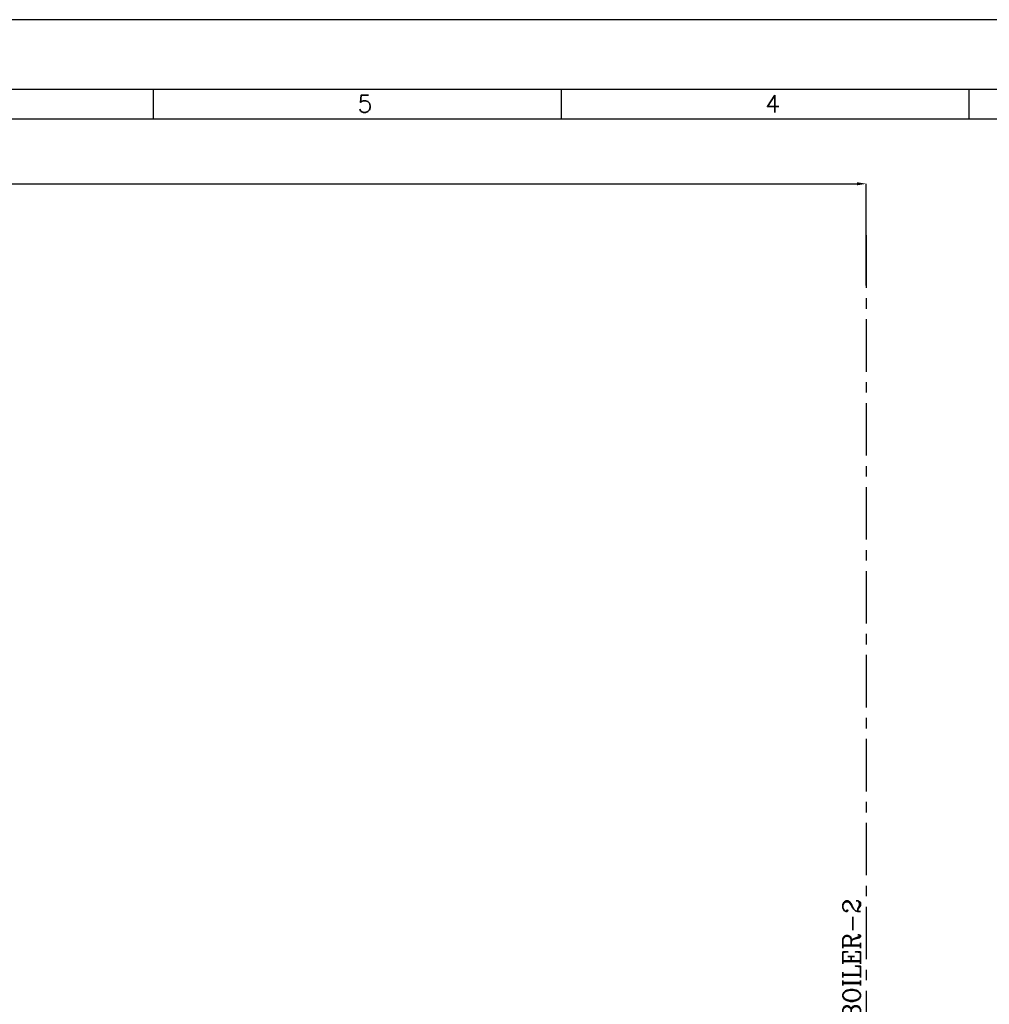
# Model space of a CAD drawing. Header units: inches. Extents: x 0 to 1544102, y 0 to 23144100.
# Tile 94 of 184: x 197257 to 238865, y 168022 to 210250. Entities that reach past the tile are written whole.
import ezdxf
from ezdxf.enums import TextEntityAlignment as Align

# ---------------------------------------------------------------- set-up
doc = ezdxf.new("R2010")
doc.units = ezdxf.units.IN
doc.header["$LTSCALE"] = 1800
doc.header["$MEASUREMENT"] = 0
doc.linetypes.add('CENTER', pattern=[2, 1.25, -0.25, 0.25, -0.25])
doc.layers.get('0').update_dxf_attribs({"color": 253})
doc.layers.add('DIM', color=4, linetype='Continuous', lineweight=18)
doc.layers.add('TEXT', color=3, linetype='Continuous', lineweight=18)
doc.layers.add('FORMAT', color=9, linetype='Continuous')
doc.layers.add('GRID', color=251, linetype='CENTER')
doc.styles.add('ROMANC', font='ROMANC.SHX')
doc.styles.add('ROMANS', font='romans.shx')
doc.styles.add('ROMANT', font='romant')
doc.dimstyles.new('K2', dxfattribs={"dimtxt": 600, "dimasz": 400, "dimexe": 200, "dimexo": 200, "dimgap": 200, "dimtad": 1, "dimdec": 0, "dimzin": 0, "dimdsep": 46, "dimtxsty": 'ROMANC', "dimcen": 0.09, "dimclrd": 256, "dimclrt": 4, "dimadec": 0, "dimazin": 0, "dimtfac": 1, "dimtdec": 0, "dimtofl": 0, "dimtmove": 1, "dimatfit": 3, "dimfxl": 0.18, "dimtolj": 1, "dimtzin": 0, "dimarcsym": 0})

# ---------------------------------------------------------------- blocks, each defined once
blk = doc.blocks.new('SHEET_A0')
at = {"layer": 'FORMAT'}
for p, q in [((1177, 829), (12, 829)), ((812, 824), (812, 829)), ((882, 824), (882, 829)), ((952, 824), (952, 829)), ((109, 824), (1172, 824))]:
    blk.add_line(p, q, dxfattribs=at)
blk.add_lwpolyline([(1189, 841), (0, 841), (0, 0), (1189, 0)], close=True, dxfattribs=at)
at = {"layer": 'FORMAT', "style": 'ROMANS'}
for s, p in [('5', (847, 825.08)), ('4', (917, 825.08))]:
    blk.add_text(s, height=3, dxfattribs=at).set_placement(p)
at = {"layer": 'FORMAT', "color": 3, "flags": 13}
for tag, height, rotation, style, p in [('DRGNO', 3.5, 180, 'ROMANT', (99.42, 824.44)), ('FILE_PATH', 2, 90, 'ROMANS', (18.35, 51.64))]:
    blk.add_attdef(tag, text='', height=height, rotation=rotation, dxfattribs=dict(at, style=style)).set_placement(p, align=Align.MIDDLE_LEFT)
for tag, height, style, p in [('DRN', 2, 'ROMANS', (1122.62, 62.51)), ('DESIGN', 2, 'ROMANS', (1122.62, 58.59)), ('CHD', 2, 'ROMANS', (1122.62, 54.43)), ('APPD', 2, 'ROMANS', (1122.62, 50.27)), ('SCALE', 2, 'ROMANS', (1088.44, 28.38)), ('DRGNO', 3.5, 'ROMANT', (1105.05, 23))]:
    blk.add_attdef(tag, text='', height=height, dxfattribs=dict(at, style=style)).set_placement(p, align=Align.MIDDLE_LEFT)
at = {"layer": 'FORMAT', "color": 3, "style": 'ROMANS', "width": 0.8, "flags": 13}
for p in [(1162.9, 62.51), (1162.9, 58.35), (1162.9, 54.19), (1162.9, 50.16)]:
    blk.add_attdef('DATE', text='', height=2, dxfattribs=at).set_placement(p, align=Align.MIDDLE_LEFT)
at = {"layer": 'FORMAT', "color": 3, "style": 'ROMANS', "flags": 13}
for tag, p in [('1', (1119.96, 13.98)), ('REV', (1156.97, 13.98))]:
    blk.add_attdef(tag, p, '', height=2, dxfattribs=at)
blk = doc.blocks.new('*D295')
at = {"layer": 'DIM', "color": 0, "lineweight": -2, "transparency": 16777216}
for p, q in [((111086, 200127), (111086, 203212)), ((233586, 198852), (233586, 203212))]:
    blk.add_line(p, q, dxfattribs=at)
at = {"layer": 'DIM', "lineweight": -2, "transparency": 16777216}
blk.add_line((111486, 203212), (233186, 203212), dxfattribs=at)
at = {"layer": 'DIM', "transparency": 16777216}
for points in [[(111486, 203279), (111486, 203146), (111086, 203212)], [(233186, 203279), (233186, 203146), (233586, 203212)]]:
    blk.add_solid(points, dxfattribs=at)
at = {"layer": 'DIM', "color": 4, "transparency": 16777216, "insert": (172336, 203712), "char_height": 600, "attachment_point": 5, "style": 'ROMANC'}
blk.add_mtext('\\A1;122500', dxfattribs=at)

msp = doc.modelspace()

# ---------------------------------------------------------------- linework, layer by layer
at = {"layer": 'GRID'}
msp.add_line((233586.2, 201004.18), (233586.2, 156588.27), dxfattribs=at)

# ---------------------------------------------------------------- block references
at = {"color": 161, "linetype": 'ByBlock', "xscale": 250, "yscale": 250, "zscale": 250}
msp.add_blockref('SHEET_A0', (0, 0), dxfattribs=at)

# ---------------------------------------------------------------- texts
at = {"layer": 'TEXT', "color": 3, "style": 'ROMANC'}
msp.add_text('C BOILER-2', height=750, rotation=90, dxfattribs=at).set_placement((233336.2, 166154.69))

# ---------------------------------------------------------------- dimensions: what is measured, and where the dimension line sits
at = {"layer": 'DIM'}
dim = msp.add_linear_dim(base=(233586.2, 203212.17), p1=(111086.2, 200126.9), p2=(233586.2, 198851.64), dimstyle='K2', override={"dimexe": 0, "dimexo": 0}, dxfattribs=at)
dim.commit()
dim.dimension.update_dxf_attribs({"geometry": '*D295', "text_midpoint": (172336.2, 203712.17)})

doc.saveas('drawing.dxf')
